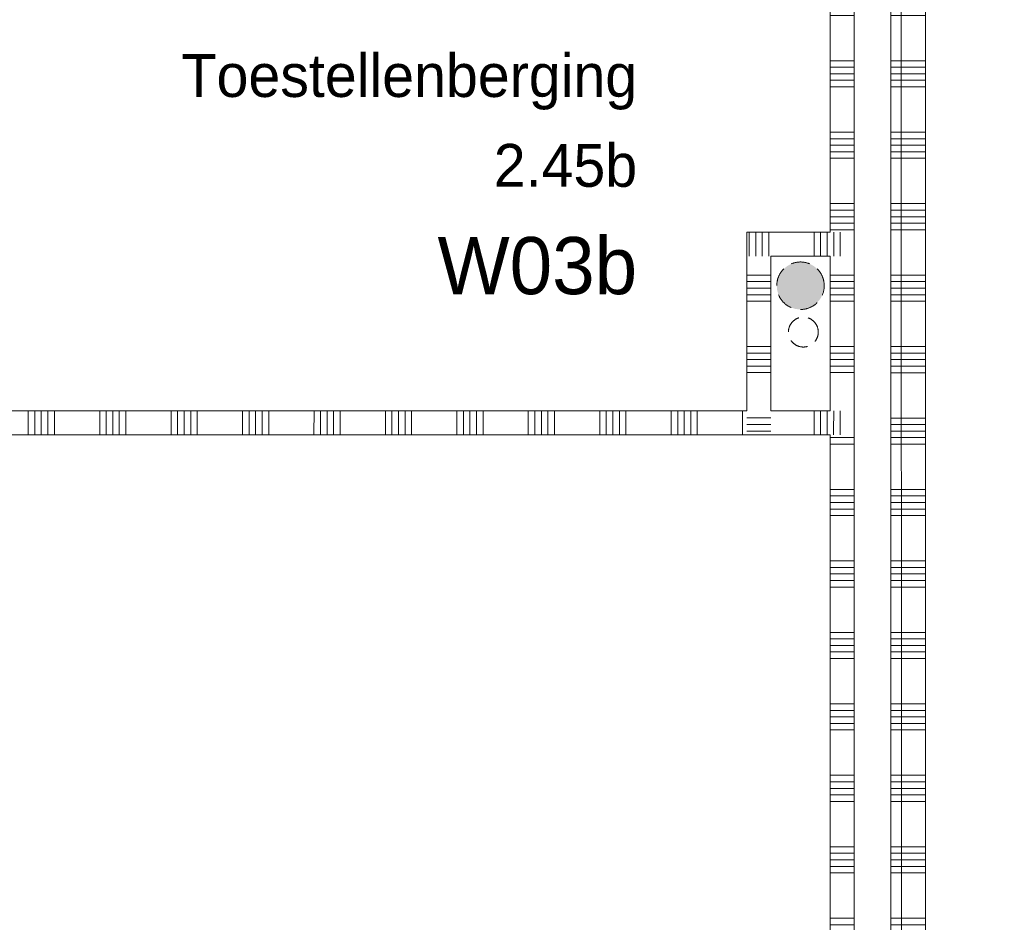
# Model space of a CAD drawing. Header units: millimetres. Extents: x -409 to 257590, y -7854 to 67330.
# Tile 74 of 205: x 58056 to 62191, y 4483 to 8272. Entities that reach past the tile are written whole.
import ezdxf
from ezdxf.enums import TextEntityAlignment as Align

# ---------------------------------------------------------------- set-up
doc = ezdxf.new("R2010")
doc.units = ezdxf.units.MM
doc.header["$MEASUREMENT"] = 0
doc.linetypes.add('B0702', pattern=[117.37, 78.119999, -39.250001])
for name, color, linetype in [('22 NC Binnenwanden', 7, 'Continuous'), ('22 NC Binnenwanden Doorsnede-arcering', 7, 'Continuous'), ('57 Luchtbehandeling 2D arcering', 7, 'Continuous'), ('New_22 NC Binnenwanden', 7, 'Continuous'), ('New_22 NC Binnenwanden Doorsnede-arcering', 7, 'Continuous'), ('New_22 NC Binnenwanden Laagscheidingslijnen', 7, 'Continuous'), ('New_23 Vloeren', 7, 'Continuous'), ('New_Z Ruimtefuncties', 7, 'Continuous'), ('New_Z Ruimtefuncties Zone omranding', 7, 'Continuous'), ('New_Z Ruimtefuncties Zone tekst', 7, 'Continuous')]:
    doc.layers.add(name, color=color, linetype=linetype)
doc.styles.add('GENERATED_STYLE_1', font='txt')
doc.styles.add('GENERATED_STYLE_2', font='txt')

# ---------------------------------------------------------------- blocks, each defined once
blk = doc.blocks.new('Slab_1_2', base_point=(0, 42578.3))
at = {"layer": 'New_23 Vloeren', "color": 1, "linetype": 'Continuous', "lineweight": 0, "flags": 128}
blk.add_lwpolyline([(0, 39540), (0, 17060), (25600, 17060), (25600, 17609.8), (25675, 17609.8), (25675, 23014.6), (28539.8, 23014.6), (28539.8, 23140.4), (29892.5, 23140.4), (29892.5, 17609.8), (30010, 17609.8), (30010, 0), (61758.5, 0), (61760, 1964.4), (61760.2, 1964.4), (61758.1, 8599), (73460, 8599)], dxfattribs=at)
blk = doc.blocks.new('*X445')
at = {"layer": 'New_22 NC Binnenwanden Doorsnede-arcering', "color": 254, "linetype": 'Continuous', "lineweight": 0, "true_color": 0xe9ebeb}
for p, q in [((61474.5, 6544.3), (61474.6, 6629.8)), ((61502, 6571.8), (61502, 6629.8))]:
    blk.add_line(p, q, dxfattribs=at)
blk = doc.blocks.new('*X446')
at = {"layer": 'New_22 NC Binnenwanden Doorsnede-arcering', "color": 254, "linetype": 'Continuous', "lineweight": 0, "true_color": 0xe9ebeb}
for p, q in [((61392.2, 6529.8), (61392.3, 6629.8)), ((61419.7, 6529.8), (61419.7, 6629.8)), ((61447.1, 6529.8), (61447.1, 6629.8))]:
    blk.add_line(p, q, dxfattribs=at)
blk = doc.blocks.new('*X447')
at = {"layer": 'New_22 NC Binnenwanden Doorsnede-arcering', "color": 254, "linetype": 'Continuous', "lineweight": 0, "true_color": 0xe9ebeb}
for p, q in [((57792.2, 6530.9), (57792.3, 6630.9)), ((57819.7, 6530.9), (57819.7, 6630.9)), ((57847.1, 6530.9), (57847.1, 6630.9)), ((57874.5, 6530.9), (57874.6, 6630.9)), ((57902, 6530.9), (57902, 6630.9)), ((58092.2, 6530.8), (58092.3, 6630.8)), ((58119.7, 6530.8), (58119.7, 6630.8)), ((58147.1, 6530.8), (58147.1, 6630.8)), ((58174.5, 6530.8), (58174.6, 6630.8)), ((58202, 6530.8), (58202, 6630.8)), ((58392.2, 6530.7), (58392.3, 6630.7)), ((58419.7, 6530.7), (58419.7, 6630.7)), ((58447.1, 6530.7), (58447.1, 6630.7)), ((58474.5, 6530.7), (58474.6, 6630.7)), ((58502, 6530.7), (58502, 6630.7)), ((58692.2, 6530.6), (58692.3, 6630.6)), ((58719.7, 6530.6), (58719.7, 6630.6)), ((58747.1, 6530.6), (58747.1, 6630.6)), ((58774.5, 6530.6), (58774.6, 6630.6)), ((58802, 6530.6), (58802, 6630.6)), ((58992.2, 6530.5), (58992.3, 6630.5)), ((59019.7, 6530.5), (59019.7, 6630.5)), ((59047.1, 6530.5), (59047.1, 6630.5)), ((59074.5, 6530.5), (59074.6, 6630.5)), ((59102, 6530.5), (59102, 6630.5)), ((59292.2, 6530.5), (59292.3, 6630.5)), ((59319.7, 6530.4), (59319.7, 6630.4)), ((59347.1, 6530.4), (59347.1, 6630.4)), ((59374.5, 6530.4), (59374.6, 6630.4)), ((59402, 6530.4), (59402, 6630.4)), ((59592.2, 6530.4), (59592.3, 6630.4)), ((59619.7, 6530.4), (59619.7, 6630.4)), ((59647.1, 6530.3), (59647.1, 6630.3)), ((59674.5, 6530.3), (59674.6, 6630.3)), ((59702, 6530.3), (59702, 6630.3)), ((59892.2, 6530.3), (59892.3, 6630.3)), ((59919.7, 6530.3), (59919.7, 6630.3)), ((59947.1, 6530.3), (59947.1, 6630.3)), ((59974.5, 6530.2), (59974.6, 6630.2)), ((60002, 6530.2), (60002, 6630.2)), ((60192.2, 6530.2), (60192.3, 6630.2)), ((60219.7, 6530.2), (60219.7, 6630.2)), ((60247.1, 6530.2), (60247.1, 6630.2)), ((60274.5, 6530.2), (60274.6, 6630.2)), ((60302, 6530.2), (60302, 6630.2)), ((60492.2, 6530.1), (60492.3, 6630.1)), ((60519.7, 6530.1), (60519.7, 6630.1)), ((60547.1, 6530.1), (60547.1, 6630.1)), ((60574.5, 6530.1), (60574.6, 6630.1)), ((60602, 6530.1), (60602, 6630.1)), ((60792.2, 6530), (60792.3, 6630)), ((60819.7, 6530), (60819.7, 6630)), ((60847.1, 6530), (60847.1, 6630)), ((60874.5, 6530), (60874.6, 6630)), ((60902, 6530), (60902, 6630)), ((61092.2, 6529.9), (61092.3, 6629.9))]:
    blk.add_line(p, q, dxfattribs=at)
blk = doc.blocks.new('*X448')
at = {"layer": 'New_22 NC Binnenwanden Doorsnede-arcering', "color": 254, "linetype": 'Continuous', "lineweight": 0, "true_color": 0xe9ebeb}
for p, q in [((61474.5, 6529.8), (61474.5, 6544.3)), ((61502, 6529.8), (61502, 6571.8))]:
    blk.add_line(p, q, dxfattribs=at)
blk = doc.blocks.new('Wall_98_2', base_point=(57770, 6630.9))
at = {"layer": 'New_22 NC Binnenwanden', "color": 8, "linetype": 'Continuous', "lineweight": 0, "true_color": 0x778488, "flags": 128}
for points in [[(61110, 6629.9), (57770, 6630.9)], [(57770, 6630.9), (57770, 6530.9)], [(61460, 6629.8), (61210, 6629.9)], [(61560, 6629.8), (61560, 6529.8)], [(57770, 6530.9), (61460, 6529.8)]]:
    blk.add_lwpolyline(points, dxfattribs=at)
at = {"layer": 'New_22 NC Binnenwanden', "color": 8, "lineweight": 0, "true_color": 0x778488}
for name in ['*X447', '*X446', '*X445', '*X448']:
    blk.add_blockref(name, (0, 0), dxfattribs=at)
blk = doc.blocks.new('*X754')
at = {"layer": 'New_22 NC Binnenwanden Doorsnede-arcering', "color": 254, "linetype": 'Continuous', "lineweight": 0, "true_color": 0xe9ebeb}
for p, q in [((61560, 6517.7), (61460, 6517.7)), ((61560, 6490.3), (61460, 6490.3)), ((61560, 6300), (61460, 6300)), ((61560, 6272.6), (61460, 6272.6)), ((61560, 6245.1), (61460, 6245.1)), ((61560, 6217.7), (61460, 6217.7)), ((61560, 6190.3), (61460, 6190.3)), ((61560, 6000), (61460, 6000)), ((61560, 5972.6), (61460, 5972.6)), ((61560, 5945.1), (61460, 5945.1)), ((61560, 5917.7), (61460, 5917.7)), ((61560, 5890.3), (61460, 5890.3)), ((61560, 5700), (61460, 5700)), ((61560, 5672.6), (61460, 5672.6)), ((61560, 5645.1), (61460, 5645.1)), ((61560, 5617.7), (61460, 5617.7)), ((61560, 5590.3), (61460, 5590.3)), ((61560, 5400), (61460, 5400)), ((61560, 5372.6), (61460, 5372.6)), ((61560, 5345.1), (61460, 5345.1)), ((61560, 5317.7), (61460, 5317.7)), ((61560, 5290.3), (61460, 5290.3)), ((61560, 5100), (61460, 5100)), ((61560, 5072.6), (61460, 5072.6)), ((61560, 5045.1), (61460, 5045.1)), ((61560, 5017.7), (61460, 5017.7)), ((61560, 4990.3), (61460, 4990.3)), ((61560, 4800), (61460, 4800)), ((61560, 4772.6), (61460, 4772.6)), ((61560, 4745.1), (61460, 4745.1)), ((61560, 4717.7), (61460, 4717.7)), ((61560, 4690.3), (61460, 4690.3)), ((61560, 4500), (61460, 4500)), ((61560, 4472.6), (61460, 4472.6)), ((61560, 4445.1), (61460, 4445.1)), ((61560, 4417.7), (61460, 4417.7)), ((61560, 4390.3), (61460, 4390.3)), ((61560, 4200), (61460, 4200)), ((61560, 4172.6), (61460, 4172.6)), ((61560, 4145.1), (61460, 4145.1)), ((61560, 4117.7), (61460, 4117.7)), ((61560, 4090.3), (61460, 4090.3)), ((61560, 3900), (61460, 3900)), ((61560, 3872.6), (61460, 3872.6)), ((61560, 3845.1), (61460, 3845.1)), ((61560, 3817.7), (61460, 3817.7)), ((61560, 3790.3), (61460, 3790.3)), ((61560, 3600), (61460, 3600)), ((61560, 3572.6), (61460, 3572.6)), ((61560, 3545.1), (61460, 3545.1)), ((61560, 3517.7), (61460, 3517.7)), ((61560, 3490.3), (61460, 3490.3)), ((61560, 3300), (61460, 3300)), ((61560, 3272.6), (61460, 3272.6)), ((61560, 3245.1), (61460, 3245.1)), ((61560, 3217.7), (61460, 3217.7)), ((61560, 3190.3), (61460, 3190.3)), ((61560, 3000), (61460, 3000)), ((61560, 2972.6), (61460, 2972.6)), ((61560, 2945.1), (61460, 2945.1)), ((61560, 2917.7), (61460, 2917.7)), ((61560, 2890.3), (61460, 2890.3)), ((61560, 2700), (61460, 2700)), ((61560, 2672.6), (61460, 2672.6)), ((61560, 2645.1), (61460, 2645.1)), ((61560, 2617.7), (61460, 2617.7)), ((61560, 2590.3), (61460, 2590.3)), ((61560, 2400), (61460, 2400)), ((61560, 2372.6), (61460, 2372.6)), ((61560, 2345.1), (61460, 2345.1)), ((61560, 2317.7), (61460, 2317.7)), ((61560, 2290.3), (61460, 2290.3)), ((61485.1, 2100), (61460, 2100)), ((61485.1, 2072.6), (61460, 2072.6)), ((61485.1, 2045.1), (61460, 2045.1)), ((61485.1, 2017.7), (61460, 2017.7)), ((61560, 1990.3), (61460, 1990.3))]:
    blk.add_line(p, q, dxfattribs=at)
blk = doc.blocks.new('*X755')
at = {"layer": 'New_22 NC Binnenwanden Doorsnede-arcering', "color": 254, "linetype": 'Continuous', "lineweight": 0, "true_color": 0xe9ebeb}
for p, q in [((61560, 2100), (61493.1, 2100)), ((61560, 2072.6), (61493.1, 2072.6)), ((61560, 2045.1), (61493.1, 2045.1)), ((61560, 2017.7), (61493.1, 2017.7))]:
    blk.add_line(p, q, dxfattribs=at)
blk = doc.blocks.new('Wall_164_2', base_point=(61460, 1864.4))
at = {"layer": 'New_22 NC Binnenwanden', "color": 8, "linetype": 'Continuous', "lineweight": 0, "true_color": 0x778488, "flags": 128}
for points in [[(61460, 6529.8), (61460, 1964.4)], [(61560, 2250.4), (61560, 6529.8)], [(61560, 2008.4), (61560, 2242.4)], [(61560, 1964.4), (61560, 2000.4)]]:
    blk.add_lwpolyline(points, dxfattribs=at)
at = {"layer": 'New_22 NC Binnenwanden', "color": 8, "lineweight": 0, "true_color": 0x778488}
for name in ['*X754', '*X755']:
    blk.add_blockref(name, (0, 0), dxfattribs=at)
blk = doc.blocks.new('*X757')
at = {"layer": 'New_22 NC Binnenwanden Doorsnede-arcering', "color": 254, "linetype": 'Continuous', "lineweight": 0, "true_color": 0xe9ebeb}
for p, q in [((61560, 10990.3), (61460, 10990.3)), ((61560, 10800), (61460, 10800)), ((61560, 10772.6), (61460, 10772.6)), ((61560, 10745.1), (61460, 10745.1)), ((61560, 10717.7), (61460, 10717.7)), ((61560, 10690.3), (61460, 10690.3)), ((61560, 10500), (61460, 10500)), ((61560, 10472.6), (61460, 10472.6)), ((61560, 10445.1), (61460, 10445.1)), ((61560, 10417.7), (61460, 10417.7)), ((61560, 10390.3), (61460, 10390.3)), ((61560, 10200), (61460, 10200)), ((61560, 10172.6), (61460, 10172.6)), ((61560, 10145.1), (61460, 10145.1)), ((61560, 10117.7), (61460, 10117.7)), ((61560, 10090.3), (61460, 10090.3)), ((61560, 9900), (61460, 9900)), ((61560, 9872.6), (61460, 9872.6)), ((61560, 9845.1), (61460, 9845.1)), ((61560, 9817.7), (61460, 9817.7)), ((61560, 9790.3), (61460, 9790.3)), ((61560, 9600), (61460, 9600)), ((61560, 9572.6), (61460, 9572.6)), ((61560, 9545.1), (61460, 9545.1)), ((61560, 9517.7), (61460, 9517.7)), ((61560, 9490.3), (61460, 9490.3)), ((61560, 9300), (61460, 9300)), ((61560, 9272.6), (61460, 9272.6)), ((61560, 9245.1), (61460, 9245.1)), ((61560, 9217.7), (61460, 9217.7)), ((61560, 9190.3), (61460, 9190.3)), ((61560, 9000), (61460, 9000)), ((61560, 8972.6), (61460, 8972.6)), ((61560, 8945.1), (61460, 8945.1)), ((61560, 8917.7), (61460, 8917.7)), ((61560, 8890.3), (61460, 8890.3)), ((61485, 8700), (61460, 8700)), ((61485, 8672.6), (61460, 8672.6)), ((61485, 8645.1), (61460, 8645.1)), ((61485, 8617.7), (61460, 8617.7)), ((61485.3, 8590.3), (61460, 8590.3)), ((61560, 8400), (61460, 8400)), ((61560, 8372.6), (61460, 8372.6)), ((61560, 8345.1), (61460, 8345.1)), ((61560, 8317.7), (61460, 8317.7)), ((61560, 8290.3), (61460, 8290.3)), ((61560, 8100), (61460, 8100)), ((61560, 8072.6), (61460, 8072.6)), ((61560, 8045.1), (61460, 8045.1)), ((61560, 8017.7), (61460, 8017.7)), ((61560, 7990.3), (61460, 7990.3)), ((61560, 7800), (61460, 7800)), ((61560, 7772.6), (61460, 7772.6)), ((61560, 7745.1), (61460, 7745.1)), ((61560, 7717.7), (61460, 7717.7)), ((61560, 7690.3), (61460, 7690.3)), ((61560, 7500), (61460, 7500)), ((61560, 7472.6), (61460, 7472.6)), ((61560, 7445.1), (61460, 7445.1)), ((61560, 7417.7), (61460, 7417.7)), ((61560, 7390.3), (61460, 7390.3))]:
    blk.add_line(p, q, dxfattribs=at)
blk = doc.blocks.new('*X758')
at = {"layer": 'New_22 NC Binnenwanden Doorsnede-arcering', "color": 254, "linetype": 'Continuous', "lineweight": 0, "true_color": 0xe9ebeb}
for p, q in [((61560, 8700), (61493, 8700)), ((61560, 8672.6), (61493, 8672.6)), ((61560, 8645.1), (61493, 8645.1)), ((61560, 8617.7), (61493, 8617.7)), ((61560, 8590.3), (61493.3, 8590.3))]:
    blk.add_line(p, q, dxfattribs=at)
blk = doc.blocks.new('*X759')
at = {"layer": 'New_22 NC Binnenwanden Doorsnede-arcering', "color": 254, "linetype": 'Continuous', "lineweight": 0, "true_color": 0xe9ebeb}
for p, q in [((61560, 7200), (61460, 7200)), ((61560, 7172.6), (61460, 7172.6)), ((61560, 7145.1), (61460, 7145.1)), ((61560, 7117.7), (61460, 7117.7)), ((61560, 7090.3), (61460, 7090.3)), ((61560, 6900), (61460, 6900)), ((61560, 6872.6), (61460, 6872.6)), ((61560, 6845.1), (61460, 6845.1)), ((61560, 6817.7), (61460, 6817.7)), ((61560, 6790.3), (61460, 6790.3))]:
    blk.add_line(p, q, dxfattribs=at)
blk = doc.blocks.new('Wall_165_2', base_point=(61460, 6629.8))
at = {"layer": 'New_22 NC Binnenwanden', "color": 8, "linetype": 'Continuous', "lineweight": 0, "true_color": 0x778488, "flags": 128}
for points in [[(61460, 11150), (61560, 11150)], [(61460, 11005), (61460, 7379.8)], [(61560, 8825), (61560, 11005)], [(61560, 8583), (61560, 8817)], [(61560, 6629.8), (61560, 8575)], [(61460, 7279.8), (61460, 6629.8)]]:
    blk.add_lwpolyline(points, dxfattribs=at)
at = {"layer": 'New_22 NC Binnenwanden Laagscheidingslijnen', "color": 8, "linetype": 'Continuous', "lineweight": 0, "true_color": 0x778488}
for p, q in [((61560, 11150), (61460, 11150)), ((61460, 11005), (61560, 11005))]:
    blk.add_line(p, q, dxfattribs=at)
at = {"layer": 'New_22 NC Binnenwanden', "color": 8, "lineweight": 0, "true_color": 0x778488}
for name in ['*X757', '*X758', '*X759']:
    blk.add_blockref(name, (0, 0), dxfattribs=at)
blk = doc.blocks.new('*X901')
at = {"layer": 'New_22 NC Binnenwanden Doorsnede-arcering', "color": 254, "linetype": 'Continuous', "lineweight": 0, "true_color": 0xe9ebeb}
for p, q in [((61860, 8399.9), (61715, 8399.9)), ((61860, 8372.5), (61715, 8372.5)), ((61860, 8345.1), (61715, 8345.1)), ((61860, 8317.6), (61715, 8317.6)), ((61860, 8290.2), (61715, 8290.2)), ((61860, 8099.9), (61715, 8099.9)), ((61860, 8072.5), (61715, 8072.5)), ((61860, 8045.1), (61715, 8045.1)), ((61860, 8017.6), (61715, 8017.6)), ((61860, 7990.2), (61715, 7990.2)), ((61860, 7799.9), (61715, 7799.9)), ((61860, 7772.5), (61715, 7772.5)), ((61860, 7745.1), (61715, 7745.1)), ((61860, 7717.6), (61715, 7717.6)), ((61860, 7690.2), (61715, 7690.2)), ((61860, 7499.9), (61715, 7499.9)), ((61860, 7472.5), (61715, 7472.5)), ((61860, 7445.1), (61715, 7445.1)), ((61860, 7417.6), (61715, 7417.6)), ((61860, 7390.2), (61715, 7390.2)), ((61860, 7199.9), (61715, 7199.9)), ((61860, 7172.5), (61715, 7172.5)), ((61860, 7145.1), (61715, 7145.1)), ((61860, 7117.6), (61715, 7117.6)), ((61860, 7090.2), (61715, 7090.2)), ((61860, 6899.9), (61715, 6899.9)), ((61860, 6872.5), (61715, 6872.5)), ((61860, 6845.1), (61715, 6845.1)), ((61860, 6817.6), (61715, 6817.6)), ((61860, 6790.2), (61715, 6790.2)), ((61860, 6599.9), (61715, 6599.9)), ((61860, 6572.5), (61715, 6572.5)), ((61860, 6545.1), (61715, 6545.1)), ((61860, 6517.6), (61715, 6517.6)), ((61860, 6490.2), (61715, 6490.2)), ((61860, 6299.9), (61715, 6299.9)), ((61860, 6272.5), (61715, 6272.5)), ((61860, 6245.1), (61715, 6245.1)), ((61860, 6217.6), (61715, 6217.6)), ((61860, 6190.2), (61715, 6190.2)), ((61860, 5999.9), (61715, 5999.9)), ((61860, 5972.5), (61715, 5972.5)), ((61860, 5945.1), (61715, 5945.1)), ((61860, 5917.6), (61715, 5917.6)), ((61860, 5890.2), (61715, 5890.2)), ((61860, 5699.9), (61715, 5699.9)), ((61860, 5672.5), (61715, 5672.5)), ((61860, 5645.1), (61715, 5645.1)), ((61860, 5617.6), (61715, 5617.6)), ((61860, 5590.2), (61715, 5590.2)), ((61860, 5399.9), (61715, 5399.9)), ((61860, 5372.5), (61715, 5372.5)), ((61860, 5345.1), (61715, 5345.1)), ((61860, 5317.6), (61715, 5317.6)), ((61860, 5290.2), (61715, 5290.2)), ((61860, 5099.9), (61715, 5099.9)), ((61860, 5072.5), (61715, 5072.5)), ((61860, 5045.1), (61715, 5045.1)), ((61860, 5017.6), (61715, 5017.6)), ((61860, 4990.2), (61715, 4990.2)), ((61860, 4799.9), (61715, 4799.9)), ((61860, 4772.5), (61715, 4772.5)), ((61860, 4745.1), (61715, 4745.1)), ((61860, 4717.6), (61715, 4717.6)), ((61860, 4690.2), (61715, 4690.2)), ((61860, 4499.9), (61715, 4499.9)), ((61860, 4472.5), (61715, 4472.5)), ((61860, 4445.1), (61715, 4445.1)), ((61860, 4417.6), (61715, 4417.6)), ((61860, 4390.2), (61715, 4390.2)), ((61860, 4199.9), (61715, 4199.9)), ((61860, 4172.5), (61715, 4172.5)), ((61860, 4145.1), (61715, 4145.1)), ((61860, 4117.6), (61715, 4117.6)), ((61860, 4090.2), (61715, 4090.2)), ((61860, 3899.9), (61715, 3899.9)), ((61860, 3872.5), (61715, 3872.5)), ((61860, 3845.1), (61715, 3845.1)), ((61860, 3817.6), (61715, 3817.6)), ((61860, 3790.2), (61715, 3790.2)), ((61860, 3599.9), (61715, 3599.9)), ((61860, 3572.5), (61715, 3572.5)), ((61860, 3545.1), (61715, 3545.1)), ((61860, 3517.6), (61715, 3517.6)), ((61860, 3490.2), (61715, 3490.2)), ((61860, 3299.9), (61715, 3299.9)), ((61860, 3272.5), (61715, 3272.5)), ((61860, 3245.1), (61715, 3245.1)), ((61860, 3217.6), (61715, 3217.6)), ((61860, 3190.2), (61715, 3190.2)), ((61860, 2999.9), (61715, 2999.9)), ((61860, 2972.5), (61715, 2972.5)), ((61860, 2945.1), (61715, 2945.1)), ((61860, 2917.6), (61715, 2917.6)), ((61860, 2890.2), (61715, 2890.2)), ((61860, 2699.9), (61715, 2699.9)), ((61860, 2672.5), (61715, 2672.5)), ((61860, 2645.1), (61715, 2645.1)), ((61860, 2617.6), (61715, 2617.6)), ((61860, 2590.2), (61715, 2590.2)), ((61860, 2399.9), (61715, 2399.9)), ((61860, 2372.5), (61715, 2372.5)), ((61860, 2345.1), (61715, 2345.1)), ((61860, 2317.6), (61715, 2317.6)), ((61860, 2290.2), (61715, 2290.2)), ((61860, 2099.9), (61735.1, 2099.9)), ((61860, 2072.5), (61735.1, 2072.5)), ((61860, 2045.1), (61735.1, 2045.1)), ((61860, 1990.2), (61715, 1990.2)), ((61860, 2017.6), (61735.1, 2017.6))]:
    blk.add_line(p, q, dxfattribs=at)
blk = doc.blocks.new('*X902')
at = {"layer": 'New_22 NC Binnenwanden Doorsnede-arcering', "color": 254, "linetype": 'Continuous', "lineweight": 0, "true_color": 0xe9ebeb}
for p, q in [((61727.1, 2099.9), (61715, 2099.9)), ((61727.1, 2072.5), (61715, 2072.5)), ((61727.1, 2045.1), (61715, 2045.1)), ((61727.1, 2017.6), (61715, 2017.6))]:
    blk.add_line(p, q, dxfattribs=at)
blk = doc.blocks.new('Wall_223_2', base_point=(61715, 8565))
at = {"layer": 'New_22 NC Binnenwanden', "color": 8, "linetype": 'Continuous', "lineweight": 0, "true_color": 0x778488, "flags": 128}
for points in [[(61715, 8565), (61715, 2250.4)], [(61860, 1964.4), (61860, 8565)], [(61715, 2242.4), (61715, 2008.4)], [(61715, 2000.4), (61715, 1964.4)], [(61715, 1964.4), (61860, 1964.4)]]:
    blk.add_lwpolyline(points, dxfattribs=at)
at = {"layer": 'New_22 NC Binnenwanden', "color": 8, "lineweight": 0, "true_color": 0x778488}
for name in ['*X901', '*X902']:
    blk.add_blockref(name, (0, 0), dxfattribs=at)
blk = doc.blocks.new('*X1548')
at = {"layer": '22 NC Binnenwanden Doorsnede-arcering', "color": 254, "linetype": 'Continuous', "lineweight": 0, "true_color": 0xe9ebeb}
for p, q in [((61392.5, 7279.8), (61392.5, 7379.8)), ((61419.9, 7279.8), (61419.9, 7379.8)), ((61447.3, 7279.8), (61447.3, 7379.8))]:
    blk.add_line(p, q, dxfattribs=at)
blk = doc.blocks.new('*X1549')
at = {"layer": '22 NC Binnenwanden Doorsnede-arcering', "color": 254, "linetype": 'Continuous', "lineweight": 0, "true_color": 0xe9ebeb}
for p, q in [((61119.9, 7370), (61119.9, 7379.9)), ((61147.3, 7342.6), (61147.3, 7379.9)), ((61174.8, 7315.1), (61174.8, 7379.9)), ((61202.2, 7287.7), (61202.2, 7379.9))]:
    blk.add_line(p, q, dxfattribs=at)
blk = doc.blocks.new('*X1550')
at = {"layer": '22 NC Binnenwanden Doorsnede-arcering', "color": 254, "linetype": 'Continuous', "lineweight": 0, "true_color": 0xe9ebeb}
for p, q in [((61119.9, 7279.9), (61119.9, 7370)), ((61147.3, 7279.9), (61147.3, 7342.6)), ((61174.8, 7279.9), (61174.8, 7315.1)), ((61202.2, 7279.9), (61202.2, 7287.7))]:
    blk.add_line(p, q, dxfattribs=at)
blk = doc.blocks.new('*X1551')
at = {"layer": '22 NC Binnenwanden Doorsnede-arcering', "color": 254, "linetype": 'Continuous', "lineweight": 0, "true_color": 0xe9ebeb}
for p, q in [((61474.8, 7279.8), (61474.8, 7379.8)), ((61502.2, 7279.8), (61502.2, 7379.8))]:
    blk.add_line(p, q, dxfattribs=at)
blk = doc.blocks.new('Wall_402_2', base_point=(61460, 7379.8))
at = {"layer": '22 NC Binnenwanden', "color": 8, "linetype": 'Continuous', "lineweight": 0, "true_color": 0x778488, "flags": 128}
for points in [[(61460, 7379.8), (61110, 7379.9)], [(61110, 7379.9), (61110, 7279.9)], [(61210, 7279.9), (61460, 7279.8)]]:
    blk.add_lwpolyline(points, dxfattribs=at)
at = {"layer": 'New_22 NC Binnenwanden', "color": 8, "linetype": 'Continuous', "lineweight": 0, "true_color": 0x778488}
blk.add_line((61560, 7279.8), (61560, 7379.8), dxfattribs=at)
at = {"layer": '22 NC Binnenwanden', "color": 8, "lineweight": 0, "true_color": 0x778488}
for name in ['*X1549', '*X1550', '*X1548', '*X1551']:
    blk.add_blockref(name, (0, 0), dxfattribs=at)
blk = doc.blocks.new('*X1553')
at = {"layer": '22 NC Binnenwanden Doorsnede-arcering', "color": 254, "linetype": 'Continuous', "lineweight": 0, "true_color": 0xe9ebeb}
for p, q in [((61210, 7200), (61110, 7200)), ((61210, 7172.6), (61110, 7172.6)), ((61210, 7145.1), (61110, 7145.1)), ((61210, 7117.7), (61110, 7117.7)), ((61210, 7090.3), (61110, 7090.3)), ((61210, 6900), (61110, 6900)), ((61210, 6872.6), (61110, 6872.6)), ((61210, 6845.1), (61110, 6845.1)), ((61210, 6817.7), (61110, 6817.7)), ((61210, 6790.3), (61110, 6790.3))]:
    blk.add_line(p, q, dxfattribs=at)
blk = doc.blocks.new('*X1554')
at = {"layer": '22 NC Binnenwanden Doorsnede-arcering', "color": 254, "linetype": 'Continuous', "lineweight": 0, "true_color": 0xe9ebeb}
for p, q in [((61210, 6600), (61110, 6600)), ((61210, 6572.6), (61110, 6572.6)), ((61210, 6545.1), (61110, 6545.1))]:
    blk.add_line(p, q, dxfattribs=at)
blk = doc.blocks.new('Wall_403_2', base_point=(61110, 7379.9))
at = {"layer": '22 NC Binnenwanden', "color": 8, "linetype": 'Continuous', "lineweight": 0, "true_color": 0x778488, "flags": 128}
for points in [[(61110, 7279.9), (61110, 6629.9)], [(61210, 6629.9), (61210, 7279.9)]]:
    blk.add_lwpolyline(points, dxfattribs=at)
at = {"layer": 'New_22 NC Binnenwanden', "color": 8, "linetype": 'Continuous', "lineweight": 0, "true_color": 0x778488}
blk.add_line((61110, 6529.9), (61210, 6529.9), dxfattribs=at)
at = {"layer": '22 NC Binnenwanden', "color": 8, "lineweight": 0, "true_color": 0x778488}
for name in ['*X1553', '*X1554']:
    blk.add_blockref(name, (0, 0), dxfattribs=at)
blk = doc.blocks.new('Toestellenberging_2.45b_1_2', base_point=(59685, 7603.2))
at = {"layer": 'New_Z Ruimtefuncties Zone tekst', "color": 2, "lineweight": 0}
for tag, height, style, p in [('DUMMY_938', 180, 'GENERATED_STYLE_1', (60649.4, 8168.9)), ('ROOM_NAME', 180, 'GENERATED_STYLE_1', (60649.4, 8127.7)), ('DUMMY_939', 180, 'GENERATED_STYLE_1', (60649.4, 7791.7)), ('ROOM_NUMBER', 180, 'GENERATED_STYLE_1', (60649.4, 7750.6)), ('stWallCovering', 240, 'GENERATED_STYLE_2', (60649.4, 7359.7))]:
    blk.add_attdef(tag, text='', height=height, dxfattribs=dict(at, style=style)).set_placement(p, align=Align.TOP_RIGHT)
at = {"layer": 'New_Z Ruimtefuncties Zone tekst', "color": 2, "lineweight": 0, "style": 'GENERATED_STYLE_2'}
blk.add_attdef('DUMMY_940', text='', height=240, dxfattribs=at).set_placement((58720.6, 7414.6), align=Align.TOP_LEFT)

msp = doc.modelspace()

# ---------------------------------------------------------------- hatches: boundary and pattern name
at = {"layer": '57 Luchtbehandeling 2D arcering', "linetype": 'Continuous', "lineweight": 0, "true_color": 0x262829}
msp.add_hatch(color=250, dxfattribs=at).paths.add_polyline_path([(61435, 7155.2, 1), (61235.5, 7155.2, 1)])

# ---------------------------------------------------------------- linework, layer by layer
at = {"layer": '57 Luchtbehandeling 2D arcering', "color": 2, "linetype": 'B0702', "lineweight": 0, "flags": 128}
for points in [[(61435, 7155.2, 1), (61235.5, 7155.2, 1)], [(61410, 6960.6, 1), (61284.6, 6960.6, 1)]]:
    msp.add_lwpolyline(points, format="xyb", close=True, dxfattribs=at)
at = {"layer": 'New_Z Ruimtefuncties Zone omranding', "color": 142, "linetype": 'Continuous', "lineweight": 0, "true_color": 0x0ca2d3, "flags": 128}
for points in [[(58020, 8500.9), (57617, 8500.9), (57617, 6629.7), (60360.2, 6629.7), (60360.2, 6629.8), (61110, 6629.8), (61110, 7379.9), (61460, 7379.9), (61460, 11005), (59380, 11005), (59380, 8850), (58020, 8850)], [(58020, 4854.7), (57610, 4854.7), (57610, 325), (61760, 325), (61760, 1864.4), (61460, 1864.4), (61460, 6529.7), (60360.2, 6529.7), (58020, 6529.7)]]:
    msp.add_lwpolyline(points, close=True, dxfattribs=at)

# ---------------------------------------------------------------- block references
at = {"layer": '22 NC Binnenwanden', "color": 8, "lineweight": 0, "true_color": 0x778488}
for name, p in [('Wall_402_2', (61460, 7379.8)), ('Wall_403_2', (61110, 7379.9))]:
    msp.add_blockref(name, p, dxfattribs=at)
at = {"layer": 'New_22 NC Binnenwanden', "color": 8, "lineweight": 0, "true_color": 0x778488}
for name, p in [('Wall_165_2', (61460, 6629.8)), ('Wall_223_2', (61715, 8565)), ('Wall_98_2', (57770, 6630.9)), ('Wall_164_2', (61460, 1864.4))]:
    msp.add_blockref(name, p, dxfattribs=at)
at = {"layer": 'New_23 Vloeren', "color": 1, "linetype": 'Continuous', "lineweight": 0}
msp.add_blockref('Slab_1_2', (0, 42578.3), dxfattribs=at)
at = {"layer": 'New_Z Ruimtefuncties', "color": 2, "linetype": 'Continuous', "lineweight": 0}
msp.add_blockref('Toestellenberging_2.45b_1_2', (59685, 7603.2), dxfattribs=at).add_auto_attribs({'ROOM_NAME': 'Toestellenberging', 'ROOM_NUMBER': '2.45b', 'stWallCovering': 'W03b'})

doc.saveas('drawing.dxf')
